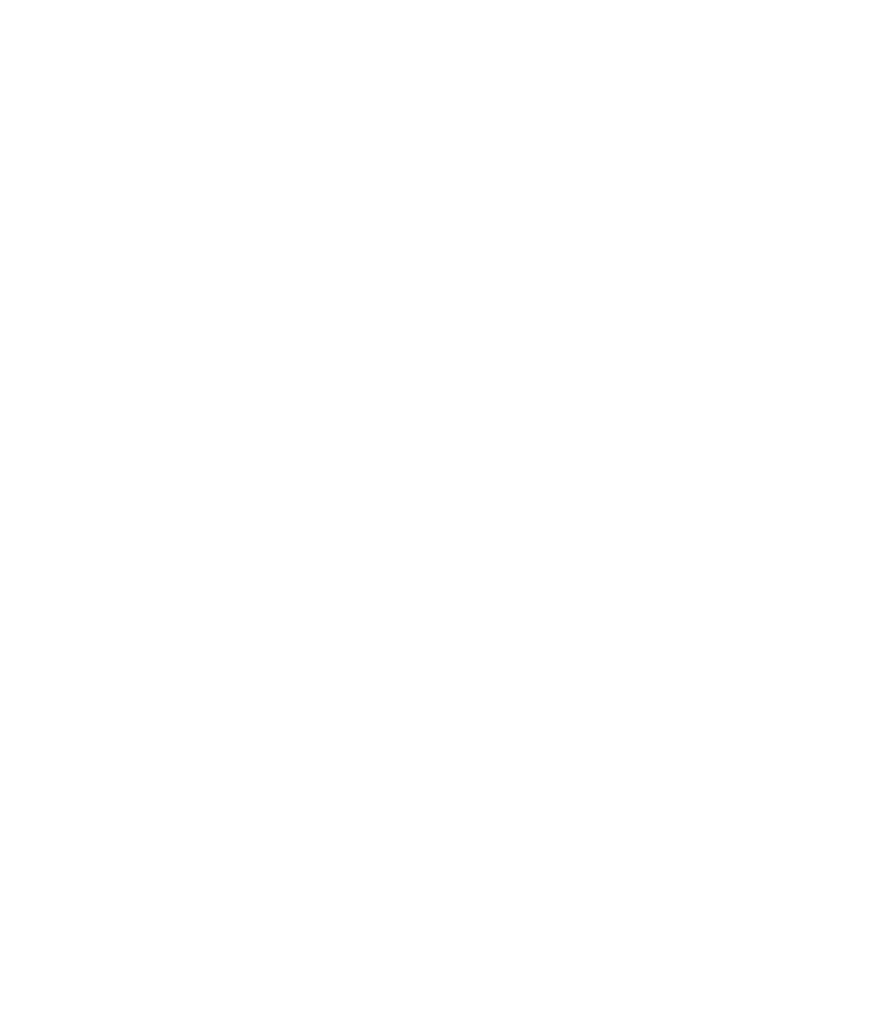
# Model space of a CAD drawing. Header units: millimetres. Extents: x -30280 to 19093, y -18706 to 4378.
# Tile 203 of 206: x -512 to -183, y -12001 to -11612. Entities that reach past the tile are written whole.
import ezdxf

# ---------------------------------------------------------------- set-up
doc = ezdxf.new("R2010")
doc.units = ezdxf.units.MM
doc.header["$MEASUREMENT"] = 0
doc.layers.add('02_ACAB_Anotacio Portes', color=7, linetype='Continuous')
doc.layers.add('02_ACAB_Anotacio Portes_Pluma_Nº__46', color=5, linetype='Continuous', lineweight=5)
doc.styles.add('Estilo_Generado_1', font='arial.ttf')

# ---------------------------------------------------------------- blocks, each defined once
blk = doc.blocks.new('Etiqueta_44_1', base_point=(-1609.28, -11258.98))
at = {"layer": '02_ACAB_Anotacio Portes_Pluma_Nº__46', "color": 5, "lineweight": 5, "insert": (-1271.14, -11258.98), "char_height": 300, "attachment_point": 2, "rotation": 90, "style": 'Estilo_Generado_1'}
blk.add_mtext('\\A1;{\\pqc;\\pt0,46000;\\fArial|b0|i0|c0|p0;\\W1.000000;F01\\fArial|b0|i0|c0|p0;\\W1.000000;\\A1{\\H.66x;\\S^  ;}\\fArial|b0|i0|c0|p0;\\W1.000000;\\fArial|b0|i0|c0|p0;\\W1.000000;\\A1{\\H.66x;\\S^  ;}\\fArial|b0|i0|c0|p0;\\W1.000000; \\fArial|b0|i0|c0|p0;\\W1.000000;\\fArial|b0|i0|c0|p0;\\W1.000000;\\fArial|b0|i0|c0|p0;\\W1.000000;\\fArial|b0|i0|c0|p0;\\W1.000000;\\fArial|b0|i0|c0|p0;\\W1.000000;\\fArial|b0|i0|c0|p0;\\W1.000000;\\fArial|b0|i0|c0|p0;\\W1.000000;\\fArial|b0|i0|c0|p0;\\W1.000000;\\fArial|b0|i0|c0|p0;\\W1.000000;\\fArial|b0|i0|c0|p0;\\W1.000000;\\fArial|b0|i0|c0|p0;\\W1.000000;\\fArial|b0|i0|c0|p0;\\W1.000000;\\fArial|b0|i0|c0|p0;\\W1.000000;\\fArial|b0|i0|c0|p0;\\W1.000000;\\fArial|b0|i0|c0|p0;\\W1.000000;\\fArial|b0|i0|c0|p0;\\W1.000000;\\fArial|b0|i0|c0|p0;\\W1.000000;\\fArial|b0|i0|c0|p0;\\W1.000000;\\fArial|b0|i0|c0|p0;\\W1.000000;\\fArial|b0|i0|c0|p0;\\W1.000000;\\fArial|b0|i0|c0|p0;\\W1.000000;\\fArial|b0|i0|c0|p0;\\W1.000000;\\fArial|b0|i0|c0|p0;\\W1.000000;\\fArial|b0|i0|c0|p0;\\W1.000000;\\fArial|b0|i0|c0|p0;\\W1.000000;\\fArial|b0|i0|c0|p0;\\W1.000000;\\fArial|b0|i0|c0|p0;\\W1.000000;\\fArial|b0|i0|c0|p0;\\W1.000000;\\fArial|b0|i0|c0|p0;\\W1.000000;\\fArial|b0|i0|c0|p0;\\W1.000000;\\fArial|b0|i0|c0|p0;\\W1.000000;\\fArial|b0|i0|c0|p0;\\W1.000000;\\fArial|b0|i0|c0|p0;\\W1.000000;\\fArial|b0|i0|c0|p0;\\W1.000000;\\fArial|b0|i0|c0|p0;\\W1.000000;\\fArial|b0|i0|c0|p0;\\W1.000000;\\fArial|b0|i0|c0|p0;\\W1.000000;\\fArial|b0|i0|c0|p0;\\W1.000000;\\fArial|b0|i0|c0|p0;\\W1.000000;\\fArial|b0|i0|c0|p0;\\W1.000000;\\fArial|b0|i0|c0|p0;\\W1.000000;\\fArial|b0|i0|c0|p0;\\W1.000000;\\fArial|b0|i0|c0|p0;\\W1.000000;}', dxfattribs=at)

msp = doc.modelspace()

# ---------------------------------------------------------------- block references
at = {"layer": '02_ACAB_Anotacio Portes', "color": 5, "linetype": 'Continuous', "lineweight": 5}
msp.add_blockref('Etiqueta_44_1', (-1609.28, -11258.98), dxfattribs=at)

doc.saveas('drawing.dxf')
